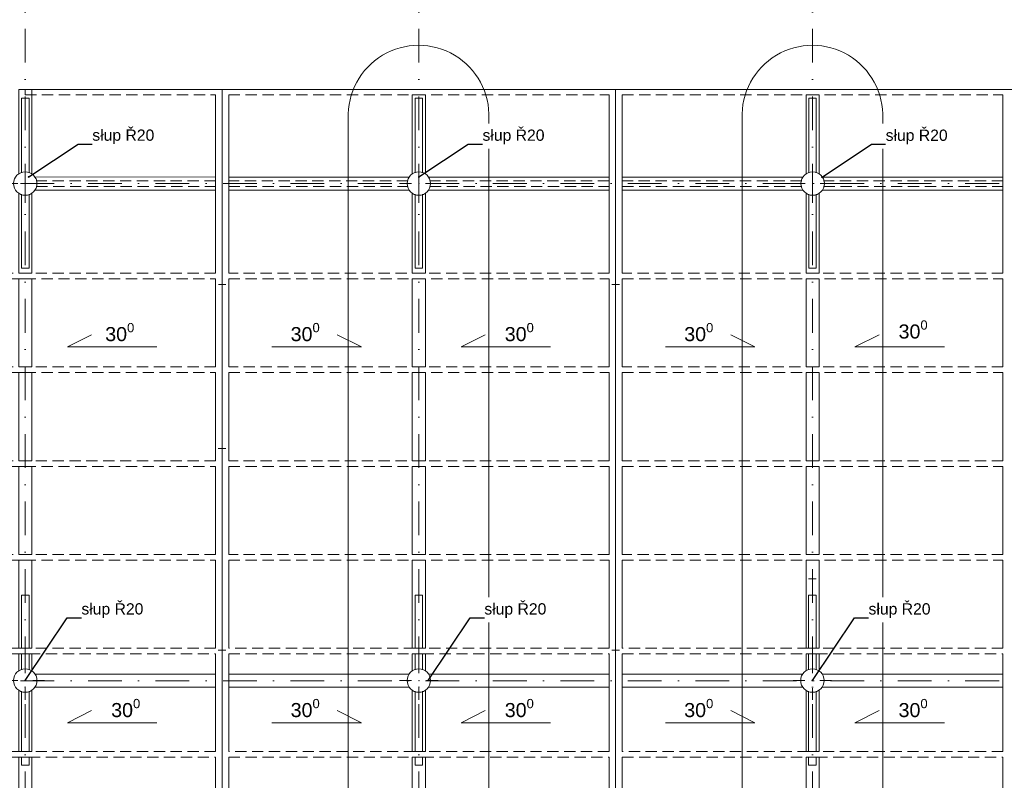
# Model space of a CAD drawing. Header units: millimetres. Extents: x -68772 to 137055, y -73300 to 19650.
# Tile 13 of 212: x -17594 to -7086, y -51680 to -43568. Entities that reach past the tile are written whole.
import ezdxf
from ezdxf.enums import TextEntityAlignment as Align

# ---------------------------------------------------------------- set-up
doc = ezdxf.new("R2010")
doc.units = ezdxf.units.MM
doc.header["$MEASUREMENT"] = 0
doc.set_wipeout_variables(frame=1)
for name, pattern in [('Kropki i Kreski', [720, 360, -180, 0, -180]), ('Przerywana gęsta', [180, 120, -60]), ('Wipeout_Contour', [1000, 0, -1000])]:
    doc.linetypes.add(name, pattern=pattern)
for name, color, linetype in [('_drogi geometria', 7, 'Continuous'), ('Nowe_430-K Słupy', 7, 'Continuous'), ('Nowe_450-Sciana_oporowa_symb__osiowy', 7, 'Continuous'), ('Nowe_inny_obiekt_trwale_zwiazany_z_b', 7, 'Continuous')]:
    doc.layers.add(name, color=color, linetype=linetype)
for name, color, linetype, lineweight in [('_drogi geometria_Nr_pióra__1', 7, 'Continuous', 18), ('Nowe_430-K Słupy_Nr_pióra__1', 7, 'Continuous', 18), ('Nowe_430-K Słupy_Nr_pióra__7', 7, 'Continuous', 5), ('Nowe_450-Sciana_oporowa_symb__osiowy_Nr_pióra__139', 136, 'Continuous', 18), ('Nowe_810-G Ogólne_Nr_pióra__1', 7, 'Continuous', 18), ('Nowe_810-G Ogólne_Nr_pióra__139', 136, 'Continuous', 18), ('Nowe_inny_obiekt_trwale_zwiazany_z_b_Nr_pióra__138', 138, 'Continuous', 18), ('Nowe_WOSZCZALSKI_tekst w ramce_Nr_pióra__7', 7, 'Continuous', 5), ('przewod_kanalizacyjny__linia__Nr_pióra__1', 7, 'Continuous', 18), ('przewod_kanalizacyjny__linia__Nr_pióra__139', 136, 'Continuous', 18)]:
    doc.layers.add(name, color=color, linetype=linetype, lineweight=lineweight)
doc.styles.add('GENERATED_STYLE_1', font='arial.ttf')
doc.styles.add('GENERATED_STYLE_3', font='arial.ttf')
doc.dimstyles.new('GENERATED_STYLE__14', dxfattribs={"dimtxt": 200, "dimasz": 95, "dimexe": 0.18, "dimexo": 0.0625, "dimgap": 0.09, "dimtad": 1, "dimdec": 0, "dimlfac": 0.1, "dimzin": 0, "dimdsep": 46, "dimtxsty": 'GENERATED_STYLE_3', "dimblk": 'ARROWHEAD_6', "dimblk1": 'ARROWHEAD_6', "dimblk2": 'ARROWHEAD_6', "dimcen": 0.09, "dimse1": 1, "dimse2": 1, "dimclrd": 7, "dimclre": 7, "dimclrt": 7, "dimadec": 1, "dimazin": 0, "dimtfac": 1, "dimtdec": 4, "dimtmove": 0, "dimatfit": 3, "dimfxl": 0, "dimtolj": 1, "dimtzin": 0, "dimarcsym": 0})
doc.dimstyles.new('GENERATED_STYLE__18', dxfattribs={"dimtxt": 0.18, "dimasz": 18.24, "dimexe": 0.18, "dimexo": 0.0625, "dimgap": 0.09, "dimtad": 0, "dimtih": 1, "dimtoh": 1, "dimdec": 4, "dimzin": 0, "dimdsep": 46, "dimtxsty": 'Standard', "dimcen": 0.09, "dimadec": 0, "dimazin": 0, "dimtfac": 1, "dimtdec": 4, "dimtmove": 0, "dimatfit": 3, "dimldrblk": 'ARROWHEAD_1', "dimfxl": 0, "dimtolj": 1, "dimtzin": 0, "dimarcsym": 0})

# ---------------------------------------------------------------- blocks, each defined once
blk = doc.blocks.new('Ściana_95', base_point=(-4732, -45316))
at = {"layer": 'Nowe_450-Sciana_oporowa_symb__osiowy_Nr_pióra__139', "color": 136, "linetype": 'Przerywana gęsta', "lineweight": 18, "flags": 128}
for points in [[(-15503, -45286), (-17417, -45286)], [(-17417, -45346), (-15503, -45346)], [(-13451, -45286), (-15363, -45286)], [(-15363, -45346), (-13451, -45346)], [(-11304, -45286), (-13217, -45286)], [(-13217, -45346), (-11304, -45346)], [(-9249, -45286), (-11164, -45286)], [(-11164, -45346), (-9248, -45346)], [(-7101, -45286), (-9015, -45286)], [(-9015, -45346), (-7101, -45346)]]:
    blk.add_lwpolyline(points, dxfattribs=at)
blk = doc.blocks.new('Ściana_96', base_point=(-13335, -56900))
at = {"layer": 'Nowe_450-Sciana_oporowa_symb__osiowy_Nr_pióra__139', "color": 136, "linetype": 'Continuous', "lineweight": 18}
for p, q in [((-13265, -44371), (-13405, -44371)), ((-13405, -46272), (-13265, -46272)), ((-13265, -46332), (-13405, -46332)), ((-13405, -47272), (-13265, -47272)), ((-13265, -47332), (-13405, -47332)), ((-13405, -48272), (-13265, -48272)), ((-13265, -48332), (-13405, -48332)), ((-13405, -49272), (-13265, -49272)), ((-13265, -49332), (-13405, -49332)), ((-13405, -50272), (-13265, -50272)), ((-13265, -50332), (-13405, -50332)), ((-13405, -51372), (-13265, -51372)), ((-13265, -51432), (-13405, -51432)), ((-13405, -52472), (-13265, -52472)), ((-13265, -52532), (-13405, -52532)), ((-13405, -53572), (-13265, -53572)), ((-13265, -53632), (-13405, -53632)), ((-13405, -54672), (-13265, -54672)), ((-13265, -54732), (-13405, -54732)), ((-13405, -55772), (-13265, -55772)), ((-13405, -56840), (-13265, -56840))]:
    blk.add_line(p, q, dxfattribs=at)
at = {"layer": 'Nowe_450-Sciana_oporowa_symb__osiowy_Nr_pióra__139', "color": 136, "linetype": 'Continuous', "lineweight": 18, "flags": 128}
for points in [[(-13265, -44311), (-13405, -44311)], [(-13405, -44371), (-13405, -45216)], [(-13265, -45214), (-13265, -44371)], [(-13405, -45416), (-13405, -46272)], [(-13265, -46272), (-13265, -45417)], [(-13405, -46332), (-13405, -47272)], [(-13265, -47272), (-13265, -46332)], [(-13405, -47332), (-13405, -48272)], [(-13265, -48272), (-13265, -47332)], [(-13405, -48332), (-13405, -49272)], [(-13265, -49272), (-13265, -48332)], [(-13405, -49332), (-13405, -50272)], [(-13265, -50272), (-13265, -49332)], [(-13405, -50332), (-13405, -50516)], [(-13265, -50514), (-13265, -50332)], [(-13405, -50716), (-13405, -51372)], [(-13265, -51372), (-13265, -50717)], [(-13405, -51432), (-13405, -52472)], [(-13265, -52472), (-13265, -51432)], [(-13405, -52532), (-13405, -53572)], [(-13265, -53572), (-13265, -52532)], [(-13405, -53632), (-13405, -54672)], [(-13265, -54672), (-13265, -53632)], [(-13405, -54732), (-13405, -55772)], [(-13265, -55772), (-13265, -54732)], [(-13405, -56016), (-13405, -56840)], [(-13265, -56840), (-13265, -56019)], [(-13405, -56900), (-13265, -56900)]]:
    blk.add_lwpolyline(points, dxfattribs=at)
blk = doc.blocks.new('Ściana_97', base_point=(-9132, -56900))
at = {"layer": 'Nowe_450-Sciana_oporowa_symb__osiowy_Nr_pióra__139', "color": 136, "linetype": 'Continuous', "lineweight": 18}
for p, q in [((-9062, -44371), (-9202, -44371)), ((-9202, -46272), (-9062, -46272)), ((-9062, -46332), (-9202, -46332)), ((-9202, -47272), (-9062, -47272)), ((-9062, -47332), (-9202, -47332)), ((-9202, -48272), (-9062, -48272)), ((-9062, -48332), (-9202, -48332)), ((-9202, -49272), (-9062, -49272)), ((-9062, -49332), (-9202, -49332)), ((-9202, -50272), (-9062, -50272)), ((-9062, -50332), (-9202, -50332)), ((-9202, -51372), (-9062, -51372)), ((-9062, -51432), (-9202, -51432)), ((-9202, -52472), (-9062, -52472)), ((-9062, -52532), (-9202, -52532)), ((-9202, -53572), (-9062, -53572)), ((-9062, -53632), (-9202, -53632)), ((-9202, -54672), (-9062, -54672)), ((-9062, -54732), (-9202, -54732)), ((-9202, -55772), (-9062, -55772)), ((-9202, -56840), (-9062, -56840))]:
    blk.add_line(p, q, dxfattribs=at)
at = {"layer": 'Nowe_450-Sciana_oporowa_symb__osiowy_Nr_pióra__139', "color": 136, "linetype": 'Continuous', "lineweight": 18, "flags": 128}
for points in [[(-9062, -44311), (-9202, -44311)], [(-9202, -44371), (-9202, -45215)], [(-9062, -45215), (-9062, -44371)], [(-9202, -45417), (-9202, -46272)], [(-9062, -46272), (-9062, -45417)], [(-9202, -46332), (-9202, -47272)], [(-9062, -47272), (-9062, -46332)], [(-9202, -47332), (-9202, -48272)], [(-9062, -48272), (-9062, -47332)], [(-9202, -48332), (-9202, -49272)], [(-9062, -49272), (-9062, -48332)], [(-9202, -49332), (-9202, -50272)], [(-9062, -50272), (-9062, -49332)], [(-9202, -50332), (-9202, -50513)], [(-9062, -50517), (-9062, -50332)], [(-9202, -50719), (-9202, -51372)], [(-9062, -51372), (-9062, -50714)], [(-9202, -51432), (-9202, -52472)], [(-9062, -52472), (-9062, -51432)], [(-9202, -52532), (-9202, -53572)], [(-9062, -53572), (-9062, -52532)], [(-9202, -53632), (-9202, -54672)], [(-9062, -54672), (-9062, -53632)], [(-9202, -54732), (-9202, -55772)], [(-9062, -55772), (-9062, -54732)], [(-9202, -56018), (-9202, -56840)], [(-9062, -56840), (-9062, -56015)], [(-9202, -56900), (-9062, -56900)]]:
    blk.add_lwpolyline(points, dxfattribs=at)
blk = doc.blocks.new('Ściana_98', base_point=(-17534, -56900))
at = {"layer": 'Nowe_450-Sciana_oporowa_symb__osiowy_Nr_pióra__139', "color": 136, "linetype": 'Continuous', "lineweight": 18}
for p, q in [((-17604, -46272), (-17464, -46272)), ((-17464, -46332), (-17604, -46332)), ((-17604, -47272), (-17464, -47272)), ((-17464, -47332), (-17604, -47332)), ((-17604, -48272), (-17464, -48272)), ((-17464, -48332), (-17604, -48332)), ((-17604, -49272), (-17464, -49272)), ((-17464, -49332), (-17604, -49332)), ((-17604, -50272), (-17464, -50272)), ((-17464, -50332), (-17604, -50332)), ((-17604, -51372), (-17464, -51372)), ((-17464, -51432), (-17604, -51432)), ((-17604, -52472), (-17464, -52472)), ((-17464, -52532), (-17604, -52532)), ((-17604, -53572), (-17464, -53572)), ((-17464, -53632), (-17604, -53632)), ((-17604, -54672), (-17464, -54672)), ((-17464, -54732), (-17604, -54732)), ((-17604, -55772), (-17464, -55772))]:
    blk.add_line(p, q, dxfattribs=at)
at = {"layer": 'Nowe_450-Sciana_oporowa_symb__osiowy_Nr_pióra__139', "color": 136, "linetype": 'Continuous', "lineweight": 18, "flags": 128}
for points in [[(-17464, -44311), (-17604, -44311)], [(-17604, -44311), (-17604, -45215)], [(-17464, -45215), (-17464, -44311)], [(-17604, -45417), (-17604, -46272)], [(-17464, -46272), (-17464, -45417)], [(-17604, -46332), (-17604, -47272)], [(-17464, -47272), (-17464, -46332)], [(-17604, -47332), (-17604, -48272)], [(-17464, -48272), (-17464, -47332)], [(-17604, -48332), (-17604, -49272)], [(-17464, -49272), (-17464, -48332)], [(-17604, -49332), (-17604, -50272)], [(-17464, -50272), (-17464, -49332)], [(-17604, -50332), (-17604, -50515)], [(-17464, -50515), (-17464, -50332)], [(-17604, -50717), (-17604, -51372)], [(-17464, -51372), (-17464, -50717)], [(-17604, -51432), (-17604, -52472)], [(-17464, -52472), (-17464, -51432)], [(-17604, -52532), (-17604, -53572)], [(-17464, -53572), (-17464, -52532)], [(-17604, -53632), (-17604, -54672)], [(-17464, -54672), (-17464, -53632)], [(-17604, -54732), (-17604, -55772)], [(-17464, -55772), (-17464, -54732)], [(-17604, -56016), (-17604, -56900)], [(-17464, -56900), (-17464, -56018)], [(-17604, -56900), (-17464, -56900)]]:
    blk.add_lwpolyline(points, dxfattribs=at)
blk = doc.blocks.new('Ściana_101', base_point=(-4732, -45316))
at = {"layer": 'Nowe_450-Sciana_oporowa_symb__osiowy_Nr_pióra__139', "color": 136, "linetype": 'Przerywana gęsta', "lineweight": 18, "flags": 128}
for points in [[(-15503, -45286), (-17417, -45286)], [(-17417, -45346), (-15503, -45346)], [(-13451, -45286), (-15363, -45286)], [(-15363, -45346), (-13451, -45346)], [(-11304, -45286), (-13217, -45286)], [(-13217, -45346), (-11304, -45346)], [(-9249, -45286), (-11164, -45286)], [(-11164, -45346), (-9248, -45346)], [(-7101, -45286), (-9015, -45286)], [(-9015, -45346), (-7101, -45346)]]:
    blk.add_lwpolyline(points, dxfattribs=at)
blk = doc.blocks.new('Ściana_102', base_point=(-4732, -44341))
at = {"layer": 'Nowe_450-Sciana_oporowa_symb__osiowy_Nr_pióra__139', "color": 136, "linetype": 'Przerywana gęsta', "lineweight": 18, "flags": 128}
for points in [[(-15503, -44311), (-17536, -44311)], [(-17536, -44311), (-17536, -44371)], [(-11304, -44311), (-15363, -44311)], [(-7101, -44311), (-11164, -44311)], [(-17536, -44371), (-15503, -44371)], [(-15363, -44371), (-11304, -44371)], [(-11164, -44371), (-7101, -44371)]]:
    blk.add_lwpolyline(points, dxfattribs=at)
blk = doc.blocks.new('Ściana_124', base_point=(-4932, -50617))
at = {"layer": 'Nowe_450-Sciana_oporowa_symb__osiowy_Nr_pióra__139', "color": 136, "linetype": 'Continuous', "lineweight": 18}
for p, q in [((-15503, -50686), (-15503, -50546)), ((-15363, -50686), (-15363, -50546)), ((-11304, -50687), (-11304, -50547)), ((-11164, -50687), (-11164, -50547)), ((-7101, -50687), (-7101, -50547))]:
    blk.add_line(p, q, dxfattribs=at)
at = {"layer": 'Nowe_450-Sciana_oporowa_symb__osiowy_Nr_pióra__139', "color": 136, "linetype": 'Continuous', "lineweight": 18, "flags": 128}
for points in [[(-15503, -50546), (-17433, -50546)], [(-13435, -50546), (-15363, -50546)], [(-11304, -50547), (-13233, -50546)], [(-9236, -50547), (-11164, -50547)], [(-7101, -50547), (-9032, -50547)], [(-17433, -50686), (-15503, -50686)], [(-15363, -50686), (-13434, -50686)], [(-13234, -50686), (-11304, -50687)], [(-11164, -50687), (-9234, -50687)], [(-9034, -50687), (-7101, -50687)]]:
    blk.add_lwpolyline(points, dxfattribs=at)
blk = doc.blocks.new('Ściana_126', base_point=(-4931, -45317))
at = {"layer": 'Nowe_450-Sciana_oporowa_symb__osiowy_Nr_pióra__139', "color": 136, "linetype": 'Continuous', "lineweight": 18}
for p, q in [((-15503, -45386), (-15503, -45246)), ((-15363, -45246), (-15363, -45386)), ((-11304, -45386), (-11304, -45246)), ((-11164, -45246), (-11164, -45386)), ((-7101, -45387), (-7101, -45247))]:
    blk.add_line(p, q, dxfattribs=at)
at = {"layer": 'Nowe_450-Sciana_oporowa_symb__osiowy_Nr_pióra__139', "color": 136, "linetype": 'Continuous', "lineweight": 18, "flags": 128}
for points in [[(-15503, -45246), (-17434, -45245)], [(-13435, -45246), (-15363, -45246)], [(-11304, -45246), (-13233, -45246)], [(-9233, -45246), (-11164, -45246)], [(-7101, -45247), (-9030, -45246)], [(-17433, -45385), (-15503, -45386)], [(-15363, -45386), (-13435, -45386)], [(-13233, -45386), (-11304, -45386)], [(-11164, -45386), (-9232, -45386)], [(-9031, -45386), (-7101, -45387)]]:
    blk.add_lwpolyline(points, dxfattribs=at)
blk = doc.blocks.new('Ściana_127', base_point=(-15433, -56900))
at = {"layer": 'Nowe_450-Sciana_oporowa_symb__osiowy_Nr_pióra__139', "color": 136, "linetype": 'Continuous', "lineweight": 18, "flags": 128}
for points in [[(-15363, -44311), (-15503, -44311)], [(-15503, -44371), (-15503, -45286)], [(-15363, -45286), (-15363, -44371)], [(-15503, -45346), (-15503, -46272)], [(-15363, -46272), (-15363, -45346)], [(-15503, -46332), (-15503, -47272)], [(-15363, -47272), (-15363, -46332)], [(-15503, -47332), (-15503, -48272)], [(-15363, -48272), (-15363, -47332)], [(-15503, -48332), (-15503, -49272)], [(-15363, -49272), (-15363, -48332)], [(-15503, -49332), (-15503, -50272)], [(-15363, -50272), (-15363, -49332)], [(-15503, -50332), (-15503, -51372)], [(-15363, -51372), (-15363, -50332)], [(-15503, -51432), (-15503, -52472)], [(-15363, -52472), (-15363, -51432)], [(-15503, -52532), (-15503, -53572)], [(-15363, -53572), (-15363, -52532)], [(-15503, -53632), (-15503, -54672)], [(-15363, -54672), (-15363, -53632)], [(-15503, -54732), (-15503, -55772)], [(-15363, -55772), (-15363, -54732)], [(-15503, -55832), (-15503, -56840)], [(-15363, -56840), (-15363, -55832)], [(-15503, -56900), (-15363, -56900)]]:
    blk.add_lwpolyline(points, dxfattribs=at)
blk = doc.blocks.new('Ściana_128', base_point=(-11234, -56900))
at = {"layer": 'Nowe_450-Sciana_oporowa_symb__osiowy_Nr_pióra__139', "color": 136, "linetype": 'Continuous', "lineweight": 18, "flags": 128}
for points in [[(-11164, -44311), (-11304, -44311)], [(-11304, -44371), (-11304, -45286)], [(-11164, -45286), (-11164, -44371)], [(-11304, -45346), (-11304, -46272)], [(-11164, -46272), (-11164, -45346)], [(-11304, -46332), (-11304, -47272)], [(-11164, -47272), (-11164, -46332)], [(-11304, -47332), (-11304, -48272)], [(-11164, -48272), (-11164, -47332)], [(-11304, -48332), (-11304, -49272)], [(-11164, -49272), (-11164, -48332)], [(-11304, -49332), (-11304, -50272)], [(-11164, -50272), (-11164, -49332)], [(-11304, -50332), (-11304, -51372)], [(-11164, -51372), (-11164, -50332)], [(-11304, -51432), (-11304, -52472)], [(-11164, -52472), (-11164, -51432)], [(-11304, -52532), (-11304, -53572)], [(-11164, -53572), (-11164, -52532)], [(-11304, -53632), (-11304, -54672)], [(-11164, -54672), (-11164, -53632)], [(-11304, -54732), (-11304, -55772)], [(-11164, -55772), (-11164, -54732)], [(-11304, -55832), (-11304, -56840)], [(-11164, -56840), (-11164, -55832)], [(-11304, -56900), (-11164, -56900)]]:
    blk.add_lwpolyline(points, dxfattribs=at)
blk = doc.blocks.new('Ściana_129', base_point=(-7031, -56900))
at = {"layer": 'Nowe_450-Sciana_oporowa_symb__osiowy_Nr_pióra__139', "color": 136, "linetype": 'Continuous', "lineweight": 18, "flags": 128}
for points in [[(-6961, -44311), (-7101, -44311)], [(-7101, -44371), (-7101, -45286)], [(-6961, -45286), (-6961, -44371)], [(-7101, -45346), (-7101, -46272)], [(-6961, -46272), (-6961, -45346)], [(-7101, -46332), (-7101, -47272)], [(-6961, -47272), (-6961, -46332)], [(-7101, -47332), (-7101, -48272)], [(-6961, -48272), (-6961, -47332)], [(-7101, -48332), (-7101, -49272)], [(-6961, -49272), (-6961, -48332)], [(-7101, -49332), (-7101, -50272)], [(-6961, -50272), (-6961, -49332)], [(-7101, -50332), (-7101, -51372)], [(-6961, -51372), (-6961, -50332)], [(-7101, -51432), (-7101, -52472)], [(-6961, -52472), (-6961, -51432)], [(-7101, -52532), (-7101, -53572)], [(-6961, -53572), (-6961, -52532)], [(-7101, -53632), (-7101, -54672)], [(-6961, -54672), (-6961, -53632)], [(-7101, -54732), (-7101, -55772)], [(-6961, -55772), (-6961, -54732)], [(-7101, -55832), (-7101, -56840)], [(-6961, -56840), (-6961, -55832)], [(-7101, -56900), (-6961, -56900)]]:
    blk.add_lwpolyline(points, dxfattribs=at)
blk = doc.blocks.new('Ściana_132', base_point=(-9134, -51520))
at = {"layer": 'Nowe_450-Sciana_oporowa_symb__osiowy_Nr_pióra__139', "color": 136, "linetype": 'Continuous', "lineweight": 18, "flags": 128}
for points in [[(-9174, -50730), (-9174, -51372)], [(-9094, -51372), (-9094, -50730)], [(-9174, -51432), (-9174, -51520)], [(-9094, -51520), (-9094, -51432)], [(-9174, -51520), (-9094, -51520)]]:
    blk.add_lwpolyline(points, dxfattribs=at)
blk = doc.blocks.new('Ściana_133', base_point=(-9134, -49707))
at = {"layer": 'Nowe_450-Sciana_oporowa_symb__osiowy_Nr_pióra__139', "color": 136, "linetype": 'Continuous', "lineweight": 18, "flags": 128}
for points in [[(-9174, -49707), (-9174, -50272)], [(-9094, -49707), (-9174, -49707)], [(-9094, -50272), (-9094, -49707)], [(-9174, -50332), (-9174, -50502)], [(-9094, -50501), (-9094, -50332)]]:
    blk.add_lwpolyline(points, dxfattribs=at)
blk = doc.blocks.new('Ściana_134', base_point=(-13334, -51520))
at = {"layer": 'Nowe_450-Sciana_oporowa_symb__osiowy_Nr_pióra__139', "color": 136, "linetype": 'Continuous', "lineweight": 18, "flags": 128}
for points in [[(-13374, -50730), (-13374, -51372)], [(-13294, -51372), (-13294, -50730)], [(-13374, -51432), (-13374, -51520)], [(-13294, -51520), (-13294, -51432)], [(-13374, -51520), (-13294, -51520)]]:
    blk.add_lwpolyline(points, dxfattribs=at)
blk = doc.blocks.new('Ściana_135', base_point=(-13334, -49706))
at = {"layer": 'Nowe_450-Sciana_oporowa_symb__osiowy_Nr_pióra__139', "color": 136, "linetype": 'Continuous', "lineweight": 18, "flags": 128}
for points in [[(-13374, -49706), (-13374, -50272)], [(-13294, -49706), (-13374, -49706)], [(-13294, -50272), (-13294, -49706)], [(-13374, -50332), (-13374, -50502)], [(-13294, -50501), (-13294, -50332)]]:
    blk.add_lwpolyline(points, dxfattribs=at)
blk = doc.blocks.new('Ściana_162', base_point=(-4732, -50302))
at = {"layer": 'Nowe_450-Sciana_oporowa_symb__osiowy_Nr_pióra__139', "color": 136, "linetype": 'Przerywana gęsta', "lineweight": 18, "flags": 128}
for points in [[(-17574, -50272), (-19701, -50272)], [(-15503, -50272), (-17494, -50272)], [(-13374, -50272), (-15363, -50272)], [(-11304, -50272), (-13294, -50272)], [(-9174, -50272), (-11164, -50272)], [(-7101, -50272), (-9094, -50272)], [(-19701, -50332), (-17574, -50332)], [(-17494, -50332), (-15503, -50332)], [(-15363, -50332), (-13374, -50332)], [(-13294, -50332), (-11304, -50332)], [(-11164, -50332), (-9174, -50332)], [(-9094, -50332), (-7101, -50332)]]:
    blk.add_lwpolyline(points, dxfattribs=at)
blk = doc.blocks.new('Ściana_163', base_point=(-4732, -51402))
at = {"layer": 'Nowe_450-Sciana_oporowa_symb__osiowy_Nr_pióra__139', "color": 136, "linetype": 'Przerywana gęsta', "lineweight": 18, "flags": 128}
for points in [[(-17574, -51372), (-19701, -51372)], [(-15503, -51372), (-17494, -51372)], [(-13374, -51372), (-15363, -51372)], [(-11304, -51372), (-13294, -51372)], [(-9174, -51372), (-11164, -51372)], [(-7101, -51372), (-9094, -51372)], [(-19701, -51432), (-17574, -51432)], [(-17494, -51432), (-15503, -51432)], [(-15363, -51432), (-13374, -51432)], [(-13294, -51432), (-11304, -51432)], [(-11164, -51432), (-9174, -51432)], [(-9094, -51432), (-7101, -51432)]]:
    blk.add_lwpolyline(points, dxfattribs=at)
blk = doc.blocks.new('Ściana_197', base_point=(-4732, -49302))
at = {"layer": 'Nowe_450-Sciana_oporowa_symb__osiowy_Nr_pióra__139', "color": 136, "linetype": 'Przerywana gęsta', "lineweight": 18, "flags": 128}
for points in [[(-15503, -49272), (-19701, -49272)], [(-11304, -49272), (-15363, -49272)], [(-7101, -49272), (-11164, -49272)], [(-19701, -49332), (-15503, -49332)], [(-15363, -49332), (-11304, -49332)], [(-11164, -49332), (-7101, -49332)]]:
    blk.add_lwpolyline(points, dxfattribs=at)
blk = doc.blocks.new('Ściana_198', base_point=(-4732, -48302))
at = {"layer": 'Nowe_450-Sciana_oporowa_symb__osiowy_Nr_pióra__139', "color": 136, "linetype": 'Przerywana gęsta', "lineweight": 18, "flags": 128}
for points in [[(-15503, -48272), (-19701, -48272)], [(-19701, -48332), (-15503, -48332)], [(-11304, -48272), (-15363, -48272)], [(-15363, -48332), (-11304, -48332)], [(-7101, -48272), (-11164, -48272)], [(-11164, -48332), (-7101, -48332)]]:
    blk.add_lwpolyline(points, dxfattribs=at)
blk = doc.blocks.new('Ściana_199', base_point=(-4732, -47302))
at = {"layer": 'Nowe_450-Sciana_oporowa_symb__osiowy_Nr_pióra__139', "color": 136, "linetype": 'Przerywana gęsta', "lineweight": 18, "flags": 128}
for points in [[(-15503, -47272), (-19701, -47272)], [(-11304, -47272), (-15363, -47272)], [(-7101, -47272), (-11164, -47272)], [(-19701, -47332), (-15503, -47332)], [(-15363, -47332), (-11304, -47332)], [(-11164, -47332), (-7101, -47332)]]:
    blk.add_lwpolyline(points, dxfattribs=at)
blk = doc.blocks.new('Ściana_200', base_point=(-4732, -46302))
at = {"layer": 'Nowe_450-Sciana_oporowa_symb__osiowy_Nr_pióra__139', "color": 136, "linetype": 'Przerywana gęsta', "lineweight": 18, "flags": 128}
for points in [[(-15503, -46272), (-19701, -46272)], [(-19701, -46332), (-15503, -46332)], [(-11304, -46272), (-15363, -46272)], [(-15363, -46332), (-11304, -46332)], [(-7101, -46272), (-11164, -46272)], [(-11164, -46332), (-7101, -46332)]]:
    blk.add_lwpolyline(points, dxfattribs=at)
blk = doc.blocks.new('Ściana_228', base_point=(-17534, -51520))
at = {"layer": 'Nowe_450-Sciana_oporowa_symb__osiowy_Nr_pióra__139', "color": 136, "linetype": 'Continuous', "lineweight": 18, "flags": 128}
for points in [[(-17574, -50730), (-17574, -51372)], [(-17494, -51372), (-17494, -50730)], [(-17574, -51432), (-17574, -51520)], [(-17494, -51520), (-17494, -51432)], [(-17574, -51520), (-17494, -51520)]]:
    blk.add_lwpolyline(points, dxfattribs=at)
blk = doc.blocks.new('Ściana_229', base_point=(-17534, -49706))
at = {"layer": 'Nowe_450-Sciana_oporowa_symb__osiowy_Nr_pióra__139', "color": 136, "linetype": 'Continuous', "lineweight": 18, "flags": 128}
for points in [[(-17574, -49706), (-17574, -50272)], [(-17494, -49706), (-17574, -49706)], [(-17494, -50272), (-17494, -49706)], [(-17574, -50332), (-17574, -50502)], [(-17494, -50501), (-17494, -50332)]]:
    blk.add_lwpolyline(points, dxfattribs=at)
blk = doc.blocks.new('Ściana_232', base_point=(-9133, -46220))
at = {"layer": 'Nowe_450-Sciana_oporowa_symb__osiowy_Nr_pióra__139', "color": 136, "linetype": 'Continuous', "lineweight": 18, "flags": 128}
for points in [[(-9173, -45430), (-9173, -46220)], [(-9093, -46220), (-9093, -45431)], [(-9173, -46220), (-9093, -46220)]]:
    blk.add_lwpolyline(points, dxfattribs=at)
blk = doc.blocks.new('Ściana_233', base_point=(-9133, -44406))
at = {"layer": 'Nowe_450-Sciana_oporowa_symb__osiowy_Nr_pióra__139', "color": 136, "linetype": 'Continuous', "lineweight": 18, "flags": 128}
for points in [[(-9173, -44406), (-9173, -45202)], [(-9093, -44406), (-9173, -44406)], [(-9093, -45201), (-9093, -44406)]]:
    blk.add_lwpolyline(points, dxfattribs=at)
blk = doc.blocks.new('Ściana_234', base_point=(-13333, -46220))
at = {"layer": 'Nowe_450-Sciana_oporowa_symb__osiowy_Nr_pióra__139', "color": 136, "linetype": 'Continuous', "lineweight": 18, "flags": 128}
for points in [[(-13373, -45430), (-13373, -46220)], [(-13293, -46220), (-13293, -45430)], [(-13373, -46220), (-13293, -46220)]]:
    blk.add_lwpolyline(points, dxfattribs=at)
blk = doc.blocks.new('Ściana_235', base_point=(-13333, -44406))
at = {"layer": 'Nowe_450-Sciana_oporowa_symb__osiowy_Nr_pióra__139', "color": 136, "linetype": 'Continuous', "lineweight": 18, "flags": 128}
for points in [[(-13373, -44406), (-13373, -45201)], [(-13293, -44406), (-13373, -44406)], [(-13293, -45202), (-13293, -44406)]]:
    blk.add_lwpolyline(points, dxfattribs=at)
blk = doc.blocks.new('Ściana_236', base_point=(-17533, -46220))
at = {"layer": 'Nowe_450-Sciana_oporowa_symb__osiowy_Nr_pióra__139', "color": 136, "linetype": 'Continuous', "lineweight": 18, "flags": 128}
for points in [[(-17573, -45430), (-17573, -46220)], [(-17493, -46220), (-17493, -45430)], [(-17573, -46220), (-17493, -46220)]]:
    blk.add_lwpolyline(points, dxfattribs=at)
blk = doc.blocks.new('Ściana_237', base_point=(-17533, -44405))
at = {"layer": 'Nowe_450-Sciana_oporowa_symb__osiowy_Nr_pióra__139', "color": 136, "linetype": 'Continuous', "lineweight": 18, "flags": 128}
for points in [[(-17573, -44405), (-17573, -45201)], [(-17493, -44405), (-17573, -44405)], [(-17493, -45202), (-17493, -44405)]]:
    blk.add_lwpolyline(points, dxfattribs=at)
blk = doc.blocks.new('Standardowy znacznik osi_3')
at = {"layer": 'Nowe_inny_obiekt_trwale_zwiazany_z_b_Nr_pióra__138', "color": 138, "linetype": 'Kropki i Kreski', "lineweight": 18}
blk.add_line((1000, 0), (24513, 0), dxfattribs=at)
at = {"layer": 'Nowe_inny_obiekt_trwale_zwiazany_z_b_Nr_pióra__138', "color": 138, "lineweight": 18, "style": 'GENERATED_STYLE_1'}
blk.add_attdef('AC_MarkerText_1', text='', height=600, rotation=270, dxfattribs=at).set_placement((26013, 29), align=Align.MIDDLE_CENTER)
blk = doc.blocks.new('Standardowy znacznik osi_5')
at = {"layer": 'Nowe_inny_obiekt_trwale_zwiazany_z_b_Nr_pióra__138', "color": 138, "linetype": 'Kropki i Kreski', "lineweight": 18}
blk.add_line((1000, 0), (31616, 0), dxfattribs=at)
at = {"layer": 'Nowe_inny_obiekt_trwale_zwiazany_z_b_Nr_pióra__138', "color": 138, "lineweight": 18, "style": 'GENERATED_STYLE_1'}
for tag, p in [('AC_MarkerText_1_0', (-500, 34)), ('AC_MarkerText_1_1', (33116, 34))]:
    blk.add_attdef(tag, text='', height=600, dxfattribs=at).set_placement(p, align=Align.MIDDLE_CENTER)
blk = doc.blocks.new('Standardowy znacznik osi_6')
at = {"layer": 'Nowe_inny_obiekt_trwale_zwiazany_z_b_Nr_pióra__138', "color": 138, "linetype": 'Kropki i Kreski', "lineweight": 18}
blk.add_line((1000, 0), (31564, 0), dxfattribs=at)
at = {"layer": 'Nowe_inny_obiekt_trwale_zwiazany_z_b_Nr_pióra__138', "color": 138, "lineweight": 18, "style": 'GENERATED_STYLE_1'}
for tag, p in [('AC_MarkerText_1_0', (-500, 29)), ('AC_MarkerText_1_1', (33064, 29))]:
    blk.add_attdef(tag, text='', height=600, dxfattribs=at).set_placement(p, align=Align.MIDDLE_CENTER)
blk = doc.blocks.new('*D886')
at = {"layer": '_drogi geometria_Nr_pióra__1', "color": 7, "linetype": 'Continuous', "lineweight": 18}
for p, q in [((-2902, -34669), (-3089, -34669)), ((-2946, -34719), (-3046, -34619)), ((-2996, -34669), (-2996, -34594)), ((-2996, -44311), (-2996, -34669)), ((-2902, -44311), (-3089, -44311)), ((-3046, -44261), (-2946, -44361))]:
    blk.add_line(p, q, dxfattribs=at)
at = {"layer": '_drogi geometria_Nr_pióra__1', "color": 7, "lineweight": 18, "insert": (-3036, -39718), "char_height": 200, "attachment_point": 7, "rotation": 90, "style": 'GENERATED_STYLE_3'}
blk.add_mtext('\\A1;964', dxfattribs=at)
blk = doc.blocks.new('ARROWHEAD_6')
at = {"color": 0, "linetype": 'Continuous', "lineweight": 0}
for p, q in [((0, 0), (-1, 0)), ((-0.5, -0.5), (0.5, 0.5))]:
    blk.add_line(p, q, dxfattribs=at)
blk = doc.blocks.new('*D893')
at = {"layer": '_drogi geometria_Nr_pióra__1', "color": 7, "linetype": 'Continuous', "lineweight": 18}
for p, q in [((-31290, -50617), (-31477, -50617)), ((-31433, -50567), (-31333, -50667)), ((-31383, -55916), (-31383, -50617)), ((-31433, -55866), (-31333, -55966)), ((-31290, -55916), (-31477, -55916))]:
    blk.add_line(p, q, dxfattribs=at)
at = {"layer": '_drogi geometria_Nr_pióra__1', "color": 7, "lineweight": 18, "insert": (-31423, -53495), "char_height": 200, "attachment_point": 7, "rotation": 90, "style": 'GENERATED_STYLE_3'}
blk.add_mtext('\\A1;530', dxfattribs=at)
blk = doc.blocks.new('*D894')
at = {"layer": '_drogi geometria_Nr_pióra__1', "color": 7, "linetype": 'Continuous', "lineweight": 18}
for p, q in [((-31433, -45266), (-31333, -45366)), ((-31290, -45316), (-31477, -45316)), ((-31383, -50617), (-31383, -45316)), ((-31290, -50617), (-31477, -50617)), ((-31433, -50567), (-31333, -50667))]:
    blk.add_line(p, q, dxfattribs=at)
at = {"layer": '_drogi geometria_Nr_pióra__1', "color": 7, "lineweight": 18, "insert": (-31423, -48195), "char_height": 200, "attachment_point": 7, "rotation": 90, "style": 'GENERATED_STYLE_3'}
blk.add_mtext('\\A1;530', dxfattribs=at)
blk = doc.blocks.new('*D895')
at = {"layer": '_drogi geometria_Nr_pióra__1', "color": 7, "linetype": 'Continuous', "lineweight": 18}
for p, q in [((-31290, -35577), (-31477, -35577)), ((-31433, -35527), (-31333, -35627)), ((-31383, -45316), (-31383, -35577)), ((-31433, -45266), (-31333, -45366)), ((-31290, -45316), (-31477, -45316))]:
    blk.add_line(p, q, dxfattribs=at)
at = {"layer": '_drogi geometria_Nr_pióra__1', "color": 7, "lineweight": 18, "insert": (-31423, -40675), "char_height": 200, "attachment_point": 7, "rotation": 90, "style": 'GENERATED_STYLE_3'}
blk.add_mtext('\\A1;974', dxfattribs=at)
blk = doc.blocks.new('ARROWHEAD_1')
at = {"color": 0, "linetype": 'Continuous', "lineweight": 0}
blk.add_line((0, 0), (-1, 0), dxfattribs=at)
blk.add_circle((0, 0), 0.25, dxfattribs=at)
blk = doc.blocks.new('Słup_1', base_point=(-9134, -50616))
at = {"layer": 'Nowe_430-K Słupy_Nr_pióra__1', "color": 7, "linetype": 'Continuous', "lineweight": 18, "flags": 128}
blk.add_lwpolyline([(-9009, -50616, 1), (-9259, -50616, 1)], format="xyb", close=True, dxfattribs=at)
at = {"layer": 'Nowe_430-K Słupy_Nr_pióra__7', "color": 7, "linetype": 'Continuous', "lineweight": 5}
for p, q in [((-9134, -50536), (-9134, -50411)), ((-9214, -50616), (-9339, -50616)), ((-9054, -50616), (-8929, -50616)), ((-9134, -50696), (-9134, -50821))]:
    blk.add_line(p, q, dxfattribs=at)
blk.add_point((-9134, -50616), dxfattribs=at)
blk = doc.blocks.new('Słup_4', base_point=(-9132, -45316))
at = {"layer": 'Nowe_430-K Słupy_Nr_pióra__1', "color": 7, "linetype": 'Continuous', "lineweight": 18, "flags": 128}
blk.add_lwpolyline([(-9257, -45316, 1), (-9007, -45316, 1)], format="xyb", close=True, dxfattribs=at)
at = {"layer": 'Nowe_430-K Słupy_Nr_pióra__7', "color": 7, "linetype": 'Continuous', "lineweight": 5}
for p, q in [((-9132, -45236), (-9132, -45111)), ((-9212, -45316), (-9337, -45316)), ((-9052, -45316), (-8927, -45316)), ((-9132, -45396), (-9132, -45521))]:
    blk.add_line(p, q, dxfattribs=at)
blk.add_point((-9132, -45316), dxfattribs=at)
blk = doc.blocks.new('Słup_8', base_point=(-13334, -50616))
at = {"layer": 'Nowe_430-K Słupy_Nr_pióra__1', "color": 7, "linetype": 'Continuous', "lineweight": 18, "flags": 128}
blk.add_lwpolyline([(-13209, -50616, 1), (-13459, -50616, 1)], format="xyb", close=True, dxfattribs=at)
at = {"layer": 'Nowe_430-K Słupy_Nr_pióra__7', "color": 7, "linetype": 'Continuous', "lineweight": 5}
for p, q in [((-13334, -50536), (-13334, -50411)), ((-13414, -50616), (-13539, -50616)), ((-13254, -50616), (-13129, -50616)), ((-13334, -50696), (-13334, -50821))]:
    blk.add_line(p, q, dxfattribs=at)
blk.add_point((-13334, -50616), dxfattribs=at)
blk = doc.blocks.new('Słup_9', base_point=(-13334, -45316))
at = {"layer": 'Nowe_430-K Słupy_Nr_pióra__1', "color": 7, "linetype": 'Continuous', "lineweight": 18, "flags": 128}
blk.add_lwpolyline([(-13459, -45316, 1), (-13209, -45316, 1)], format="xyb", close=True, dxfattribs=at)
at = {"layer": 'Nowe_430-K Słupy_Nr_pióra__7', "color": 7, "linetype": 'Continuous', "lineweight": 5}
for p, q in [((-13334, -45236), (-13334, -45111)), ((-13414, -45316), (-13539, -45316)), ((-13254, -45316), (-13129, -45316)), ((-13334, -45396), (-13334, -45521))]:
    blk.add_line(p, q, dxfattribs=at)
blk.add_point((-13334, -45316), dxfattribs=at)
blk = doc.blocks.new('Słup_10', base_point=(-17534, -50616))
at = {"layer": 'Nowe_430-K Słupy_Nr_pióra__1', "color": 7, "linetype": 'Continuous', "lineweight": 18, "flags": 128}
blk.add_lwpolyline([(-17409, -50616, 1), (-17659, -50616, 1)], format="xyb", close=True, dxfattribs=at)
at = {"layer": 'Nowe_430-K Słupy_Nr_pióra__7', "color": 7, "linetype": 'Continuous', "lineweight": 5}
for p, q in [((-17534, -50536), (-17534, -50411)), ((-17614, -50616), (-17739, -50616)), ((-17454, -50616), (-17329, -50616)), ((-17534, -50696), (-17534, -50821))]:
    blk.add_line(p, q, dxfattribs=at)
blk.add_point((-17534, -50616), dxfattribs=at)
blk = doc.blocks.new('Słup_11', base_point=(-17534, -45316))
at = {"layer": 'Nowe_430-K Słupy_Nr_pióra__1', "color": 7, "linetype": 'Continuous', "lineweight": 18, "flags": 128}
blk.add_lwpolyline([(-17659, -45316, 1), (-17409, -45316, 1)], format="xyb", close=True, dxfattribs=at)
at = {"layer": 'Nowe_430-K Słupy_Nr_pióra__7', "color": 7, "linetype": 'Continuous', "lineweight": 5}
for p, q in [((-17534, -45236), (-17534, -45111)), ((-17614, -45316), (-17739, -45316)), ((-17454, -45316), (-17329, -45316)), ((-17534, -45396), (-17534, -45521))]:
    blk.add_line(p, q, dxfattribs=at)
blk.add_point((-17534, -45316), dxfattribs=at)

msp = doc.modelspace()

# ---------------------------------------------------------------- linework, layer by layer
at = {"layer": 'Nowe_810-G Ogólne_Nr_pióra__1', "color": 7, "linetype": 'Continuous', "lineweight": 18}
for p, q in [((-14086.8, -56367.2), (-14086.8, -44624.6)), ((-12586.8, -56367.2), (-12586.8, -44624.6)), ((-9884.3, -56367.2), (-9884.3, -44624.6)), ((-8384.3, -56367.2), (-8384.3, -44624.6))]:
    msp.add_line(p, q, dxfattribs=at)
for centre in [(-13336.8, -44592.4), (-9134.3, -44592.4)]:
    msp.add_arc(centre, 750.7, 357.53933, 182.46067, dxfattribs=at)
at = {"layer": 'Nowe_810-G Ogólne_Nr_pióra__139', "color": 136, "linetype": 'Continuous', "lineweight": 18}
for p, q in [((-4611.7, -44311.3), (-17535.9, -44311.3)), ((-15434.1, -56900.1), (-15433.8, -44311.3)), ((-11234.1, -56900.1), (-11233.8, -44311.3)), ((-15393.4, -46391), (-15473.4, -46391)), ((-11193.4, -46391), (-11273.4, -46391)), ((-17083.1, -47056.1), (-16825.7, -46927.4)), ((-13947.3, -47056.1), (-14204.6, -46927.4)), ((-12883.1, -47056.2), (-12625.7, -46927.5)), ((-9747.3, -47056.2), (-10004.6, -46927.5)), ((-8680.6, -47056.3), (-8423.3, -46927.6)), ((-16128.7, -47056.1), (-17083.1, -47056.1)), ((-14901.6, -47056.1), (-13947.3, -47056.1)), ((-11928.7, -47056.2), (-12883.1, -47056.2)), ((-10701.6, -47056.2), (-9747.3, -47056.2)), ((-7726.3, -47056.3), (-8680.6, -47056.3)), ((-15393.9, -48140.7), (-15473.9, -48140.7)), ((-9094.2, -49530.1), (-9174.2, -49530.1)), ((-15393.9, -50290.7), (-15473.9, -50290.7)), ((-11193.9, -50290.7), (-11273.9, -50290.7)), ((-17083.1, -51065.6), (-16825.7, -50936.9)), ((-13947.3, -51065.6), (-14204.6, -50936.9)), ((-12883.1, -51065.7), (-12625.7, -50937)), ((-9747.3, -51065.7), (-10004.6, -50937)), ((-8680.6, -51065.7), (-8423.3, -50937.1)), ((-16128.7, -51065.6), (-17083.1, -51065.6)), ((-14901.6, -51065.6), (-13947.3, -51065.6)), ((-11928.7, -51065.7), (-12883.1, -51065.7)), ((-10701.6, -51065.7), (-9747.3, -51065.7)), ((-7726.3, -51065.7), (-8680.6, -51065.7))]:
    msp.add_line(p, q, dxfattribs=at)

# ---------------------------------------------------------------- block references
at = {"layer": 'Nowe_430-K Słupy', "color": 7, "lineweight": 18}
for name, p in [('Słup_11', (-17534.1, -45315.8)), ('Słup_9', (-13334.1, -45315.8)), ('Słup_4', (-9131.7, -45315.8)), ('Słup_10', (-17534.1, -50615.8)), ('Słup_8', (-13334.1, -50615.8)), ('Słup_1', (-9134.1, -50615.8))]:
    msp.add_blockref(name, p, dxfattribs=at)
at = {"layer": 'Nowe_450-Sciana_oporowa_symb__osiowy', "color": 136, "lineweight": 18}
for name, p in [('Ściana_98', (-17534.1, -56900.1)), ('Ściana_102', (-4731.7, -44341.3)), ('Ściana_127', (-15433.4, -56900.1)), ('Ściana_96', (-13334.6, -56900.1)), ('Ściana_128', (-11233.8, -56900.1)), ('Ściana_97', (-9131.7, -56900.1)), ('Ściana_129', (-7031.4, -56900.1)), ('Ściana_237', (-17533.5, -44405.2)), ('Ściana_235', (-13333.5, -44405.8)), ('Ściana_233', (-9133.5, -44406.3)), ('Ściana_126', (-4931.1, -45316.9)), ('Ściana_101', (-4731.7, -45316.3)), ('Ściana_95', (-4731.7, -45316.3)), ('Ściana_236', (-17533.5, -46219.6)), ('Ściana_234', (-13333.5, -46219.6)), ('Ściana_232', (-9133.5, -46219.6)), ('Ściana_200', (-4731.7, -46301.7)), ('Ściana_199', (-4731.7, -47301.7)), ('Ściana_198', (-4731.7, -48301.7)), ('Ściana_197', (-4731.7, -49301.7)), ('Ściana_229', (-17534.2, -49705.8)), ('Ściana_135', (-13334.2, -49706.3)), ('Ściana_133', (-9134.2, -49706.9)), ('Ściana_162', (-4731.7, -50301.7)), ('Ściana_124', (-4931.7, -50617.4)), ('Ściana_228', (-17534.2, -51520.1)), ('Ściana_134', (-13334.2, -51520.1)), ('Ściana_132', (-9134.2, -51520.1)), ('Ściana_163', (-4731.7, -51401.7))]:
    msp.add_blockref(name, p, dxfattribs=at)
at = {"layer": 'Nowe_inny_obiekt_trwale_zwiazany_z_b', "color": 27, "linetype": 'Continuous', "lineweight": 5, "zscale": 1000, "rotation": 90}
for p in [(-17534.1, -58708.3), (-13334.1, -58708.3), (-9131.7, -58708.3)]:
    msp.add_blockref('Standardowy znacznik osi_3', p, dxfattribs=at)
at = {"layer": 'Nowe_inny_obiekt_trwale_zwiazany_z_b', "color": 27, "linetype": 'Continuous', "lineweight": 5, "zscale": 1000}
for name, p in [('Standardowy znacznik osi_5', (-32986.1, -45316.3)), ('Standardowy znacznik osi_6', (-32986.1, -50617.4))]:
    msp.add_blockref(name, p, dxfattribs=at)

# ---------------------------------------------------------------- texts
at = {"layer": 'Nowe_WOSZCZALSKI_tekst w ramce_Nr_pióra__7', "color": 7, "linetype": 'Continuous', "lineweight": 5, "char_height": 150, "attachment_point": 5, "style": 'GENERATED_STYLE_1'}
for insert in [(-16525.8, -46921.2), (-14547, -46921.2), (-12262.2, -46921.3), (-10347, -46921.3), (-8059.7, -46893.4), (-16462.2, -50930.6), (-14547, -50930.6), (-12262.2, -50930.7), (-10347, -50930.7), (-8059.7, -50930.8)]:
    msp.add_mtext('\\A1;30{\\H0.66x;\\S0^  ;}', dxfattribs=dict(at, insert=insert))

# ---------------------------------------------------------------- dimensions: what is measured, and where the dimension line sits
at = {"layer": '_drogi geometria', "color": 7, "linetype": 'Continuous', "lineweight": 18}
for base, p1, p2, picture, middle in [((-2995.6, -34668.7), (-4611.7, -44311.3), (-17603, -34668.7), '*D886', (-3135.6, -39489)), ((-31383.3, -35577.4), (-4041.7, -45316.3), (-3821.8, -35577.4), '*D895', (-31523.3, -40445.8)), ((-31383.3, -45316.3), (-4240.1, -50617.4), (-4041.7, -45316.3), '*D894', (-31523.3, -47965.8)), ((-31383.3, -50617.4), (-3842.2, -55916.3), (-4240.1, -50617.4), '*D893', (-31523.3, -53265.8))]:
    dim = msp.add_linear_dim(base=base, p1=p1, p2=p2, angle=90, dimstyle='GENERATED_STYLE__14', dxfattribs=at)
    dim.commit()
    dim.dimension.update_dxf_attribs({"geometry": picture, "text_midpoint": middle, "dimtype": 160, "text_rotation": 90})

# ---------------------------------------------------------------- next in the draw order: wipeouts: each hides what was drawn before it
at = {"color": 7, "linetype": 'Wipeout_Contour', "lineweight": 18, "ltscale": 190995.079949}
msp.add_wipeout([(-16858.7, -44675.3), (-16121.5, -44675.3), (-16121.5, -44943.9), (-16858.7, -44943.9)], dxfattribs=at).dxf.layer = 'przewod_kanalizacyjny__linia__Nr_pióra__1'
at = {"color": 7, "linetype": 'Wipeout_Contour', "lineweight": 18, "ltscale": 185903.451244}
msp.add_wipeout([(-12694.6, -44675.8), (-11957.4, -44675.8), (-11957.4, -44944.4), (-12694.6, -44944.4)], dxfattribs=at).dxf.layer = 'przewod_kanalizacyjny__linia__Nr_pióra__1'
at = {"color": 7, "linetype": 'Wipeout_Contour', "lineweight": 18, "ltscale": 182099.657375}
msp.add_wipeout([(-8392.7, -44676.4), (-7655.5, -44676.4), (-7655.5, -44945), (-8392.7, -44945)], dxfattribs=at).dxf.layer = 'przewod_kanalizacyjny__linia__Nr_pióra__1'
at = {"color": 7, "linetype": 'Wipeout_Contour', "lineweight": 18, "ltscale": 210223.516262}
msp.add_wipeout([(-16975.2, -49727.7), (-16238, -49727.7), (-16238, -49996.3), (-16975.2, -49996.3)], dxfattribs=at).dxf.layer = 'przewod_kanalizacyjny__linia__Nr_pióra__1'
at = {"color": 7, "linetype": 'Wipeout_Contour', "lineweight": 18, "ltscale": 205437.927579}
msp.add_wipeout([(-12675.1, -49727.7), (-11937.9, -49727.7), (-11937.9, -49996.3), (-12675.1, -49996.3)], dxfattribs=at).dxf.layer = 'przewod_kanalizacyjny__linia__Nr_pióra__1'
at = {"color": 7, "linetype": 'Wipeout_Contour', "lineweight": 18, "ltscale": 202136.462457}
msp.add_wipeout([(-8575.1, -49727.7), (-7837.9, -49727.7), (-7837.9, -49996.3), (-8575.1, -49996.3)], dxfattribs=at).dxf.layer = 'przewod_kanalizacyjny__linia__Nr_pióra__1'

# ---------------------------------------------------------------- next in the draw order: texts
at = {"layer": 'przewod_kanalizacyjny__linia__Nr_pióra__1', "color": 7, "linetype": 'Continuous', "lineweight": 18, "char_height": 120, "attachment_point": 7, "style": 'GENERATED_STYLE_1'}
for insert in [(-16818.7, -44895.4), (-12654.6, -44895.9), (-8352.7, -44896.5), (-16935.2, -49947.8), (-12635.1, -49947.8), (-8535.1, -49947.8)]:
    msp.add_mtext('\\A1;słup Ř20', dxfattribs=dict(at, insert=insert))

# ---------------------------------------------------------------- next in the draw order: leaders
at = {"layer": 'przewod_kanalizacyjny__linia__Nr_pióra__139', "color": 136, "linetype": 'Continuous', "lineweight": 18, "annotation_type": 0, "has_hookline": 1, "hookline_direction": 0, "text_width": 648.5}
for points in [[(-17497.6, -45245.2), (-16970.4, -44895.4), (-16818.8, -44895.4)], [(-13333.5, -45245.8), (-12806.3, -44895.9), (-12654.7, -44895.9)], [(-9031.6, -45246.4), (-8504.5, -44896.5), (-8352.8, -44896.5)], [(-17534.2, -50615.8), (-17086.9, -49947.8), (-16935.3, -49947.8)], [(-13234.1, -50615.8), (-12786.8, -49947.8), (-12635.2, -49947.8)], [(-9134.1, -50615.8), (-8686.8, -49947.8), (-8535.2, -49947.8)]]:
    msp.add_leader(points, dimstyle='GENERATED_STYLE__18', dxfattribs=at)

doc.saveas('drawing.dxf')
